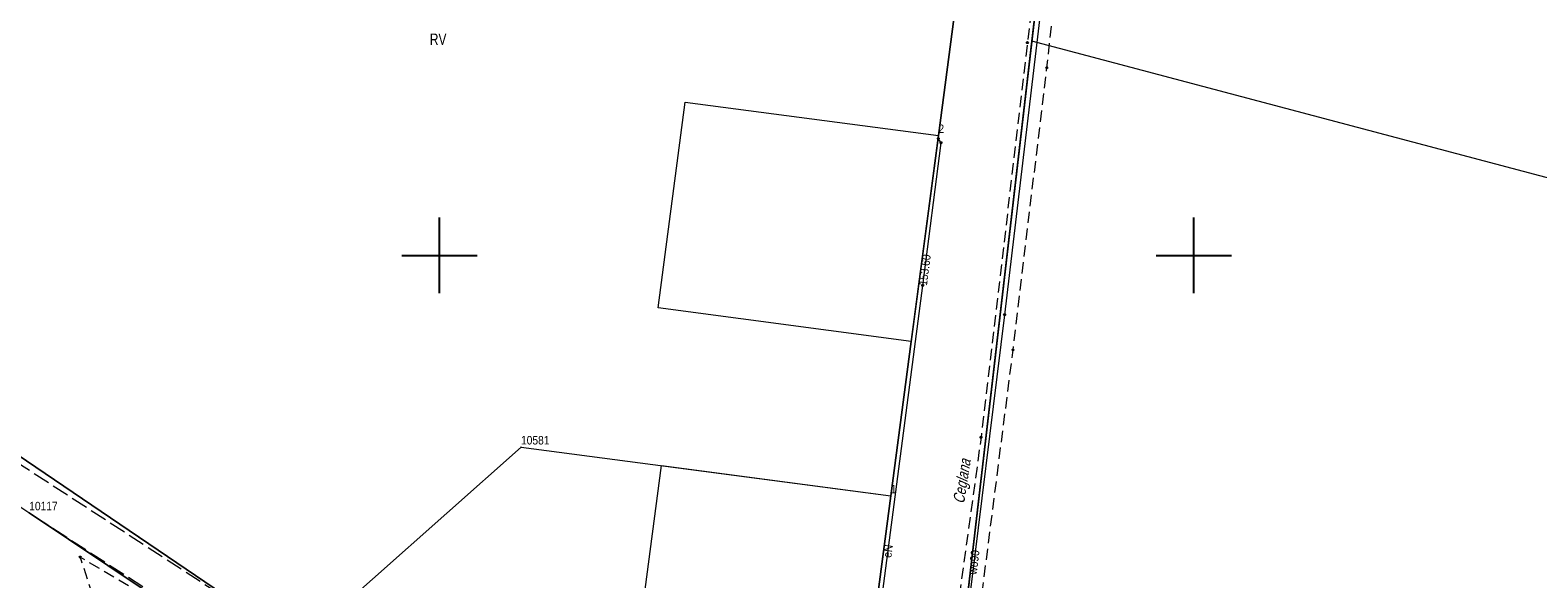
# Model space of a CAD drawing. Header units: metres. Extents: x 5548743 to 5556416, y 5707500 to 5714000.
# Tile 78 of 244: x 5554846 to 5555046, y 5709257 to 5709330. Entities that reach past the tile are written whole.
import ezdxf
from ezdxf.enums import TextEntityAlignment as Align

# ---------------------------------------------------------------- set-up
doc = ezdxf.new("R2010")
doc.units = ezdxf.units.M
for name, pattern in [('1.5_0.75', [2.25, 1.5, -0.75]), ('2.25_0.75', [3, 2.25, -0.75]), ('219-1000', [0])]:
    doc.linetypes.add(name, pattern=pattern)
doc.layers.get('0').update_dxf_attribs({"color": 2, "lineweight": 5})
doc.styles.get("Standard").update_dxf_attribs({"font": 'Working1250', "width": 0.75})

# ---------------------------------------------------------------- blocks, each defined once
blk = doc.blocks.new('203')
at = {"linetype": 'Continuous', "lineweight": 0}
h = blk.add_hatch(color=0, dxfattribs=at)
edge = h.paths.add_edge_path()
edge.add_arc((0, 0), 0.09, 0, 360)
blk = doc.blocks.new('PW01')
at = {"linetype": 'Continuous', "lineweight": 13}
h = blk.add_hatch(color=0, dxfattribs=at)
edge = h.paths.add_edge_path()
edge.add_arc((0, 0), 0.18, 0, 360)
blk = doc.blocks.new('PIKIETAW1891')
at = {"color": 0}
blk.add_circle((0, 0), 0.09, dxfattribs=at)
blk = doc.blocks.new('RAMKA1000K')
at = {"color": 0}
for p, q in [((500, 295), (500, 305)), ((600, 295), (600, 305)), ((495, 300), (505, 300)), ((595, 300), (605, 300))]:
    blk.add_line(p, q, dxfattribs=at)

msp = doc.modelspace()

# ---------------------------------------------------------------- linework, layer by layer
at = {"layer": '217-kontur klasyfikacyjny', "color": 3, "linetype": 'CONTINUOUS', "lineweight": 18, "flags": 128}
for points in [[(5554966.14, 5709315.87), (5554972.44, 5709363.6)], [(5554978.52, 5709328.4), (5554964.19, 5709204.95)], [(5555070.03, 5709304.14), (5554978.52, 5709328.4)], [(5554928.98, 5709293.04), (5554932.58, 5709320.3)], [(5554932.58, 5709320.3), (5554966.14, 5709315.87)], [(5554962.54, 5709288.61), (5554928.98, 5709293.04)], [(5554959.83, 5709268.14), (5554962.54, 5709288.61)], [(5554839.02, 5709276.96), (5554881.24, 5709248.35)], [(5554924.67, 5709235.97), (5554929.44, 5709272.15)], [(5554929.44, 5709272.15), (5554959.83, 5709268.14)]]:
    msp.add_lwpolyline(points, dxfattribs=at)
at = {"layer": '218-kontur użytku gruntowego', "color": 3, "linetype": 'CONTINUOUS', "lineweight": 18, "flags": 128}
for points in [[(5554966.14, 5709315.87), (5554972.44, 5709363.6)], [(5554972.44, 5709363.6), (5554966.14, 5709315.87)], [(5554978.52, 5709328.4), (5554982.08, 5709359.15)], [(5554978.52, 5709328.4), (5554964.19, 5709204.95)], [(5554964.19, 5709204.95), (5554978.52, 5709328.4)], [(5555070.03, 5709304.14), (5554978.52, 5709328.4)], [(5554928.98, 5709293.04), (5554932.58, 5709320.3)], [(5554932.58, 5709320.3), (5554966.14, 5709315.87)], [(5554966.14, 5709315.87), (5554962.54, 5709288.61)], [(5554962.54, 5709288.61), (5554928.98, 5709293.04)], [(5554959.83, 5709268.14), (5554962.54, 5709288.61)], [(5554962.54, 5709288.61), (5554959.83, 5709268.14)], [(5554881.24, 5709248.35), (5554839.02, 5709276.96)], [(5554839.02, 5709276.96), (5554881.24, 5709248.35)], [(5554924.67, 5709235.97), (5554929.44, 5709272.15)], [(5554929.44, 5709272.15), (5554959.83, 5709268.14)], [(5554959.83, 5709268.14), (5554955.05, 5709231.95)], [(5554945.19, 5709199.24), (5554845.6, 5709265.89)], [(5554845.6, 5709265.89), (5554945.19, 5709199.24)]]:
    msp.add_lwpolyline(points, dxfattribs=at)
at = {"layer": '219-działka ewidencyjna', "color": 7, "linetype": '219-1000', "lineweight": 18, "flags": 128}
for points in [[(5554966.14, 5709315.87), (5554972.44, 5709363.6)], [(5554982.08, 5709359.15), (5554964.19, 5709204.95)], [(5554959.83, 5709268.14), (5554966.14, 5709315.87)], [(5554839.02, 5709276.96), (5554881.24, 5709248.35)], [(5554881.24, 5709248.35), (5554910.8, 5709274.61)], [(5554910.8, 5709274.61), (5554959.83, 5709268.14)], [(5554950.97, 5709201.09), (5554959.83, 5709268.14)], [(5554845.6, 5709265.89), (5554945.19, 5709199.24)]]:
    msp.add_lwpolyline(points, dxfattribs=at)
at = {"layer": 'chodnik', "color": 7, "linetype": '1.5_0.75', "lineweight": 18, "flags": 128}
msp.add_lwpolyline([(5554968.59, 5709228.39), (5554971.97, 5709255.59), (5554976.04, 5709287.49), (5554980.51, 5709324.88), (5554984.73, 5709362.67), (5554989.67, 5709404.1), (5554995.69, 5709455.32), (5555001.59, 5709498.55), (5555004.77, 5709524.93), (5555009.08, 5709556.57), (5555013.75, 5709587.78), (5555010.66, 5709588.18), (5555005.75, 5709550.8), (5555000.08, 5709505.62), (5554989.07, 5709419.07), (5554983.06, 5709373.87), (5554980.68, 5709350.31), (5554977.94, 5709328.19), (5554971.79, 5709275.89), (5554965.19, 5709228.08), (5554961.4, 5709211.6), (5554964.44, 5709200.72), (5554964.43, 5709211.58)], close=True, dxfattribs=at)
at = {"layer": 'jezdnia', "color": 7, "linetype": '2.25_0.75', "lineweight": 18, "flags": 128}
msp.add_lwpolyline([(5554793.8, 5709300.1), (5554806.01, 5709292.03), (5554810.58, 5709290.58), (5554825.91, 5709278.96), (5554845.6, 5709265.89), (5554880.12, 5709243.51), (5554902.34, 5709228.83), (5554922.48, 5709214.67), (5554933.13, 5709207.95), (5554943.68, 5709200.14), (5554946.17, 5709201.46), (5554948.12, 5709203.2), (5554881.24, 5709248.35), (5554827.94, 5709282.97), (5554810.05, 5709296.6), (5554795.08, 5709306.35)], close=True, dxfattribs=at)
at = {"layer": 'przewód elektroenergetyczny podziemny', "color": 1, "linetype": 'CONTINUOUS', "lineweight": 18, "flags": 128}
msp.add_lwpolyline([(5554951.46, 5709206.44), (5554952.35, 5709207.26), (5554957.43, 5709245.42), (5554964.05, 5709296.02), (5554966.48, 5709314.93), (5554966.11, 5709315.49)], dxfattribs=at)
msp.add_lwpolyline([(5554951.46, 5709206.44), (5554952.35, 5709207.26), (5554957.43, 5709245.42), (5554964.05, 5709296.02), (5554966.48, 5709314.93), (5554966.11, 5709315.49)], dxfattribs=at)
at = {"layer": 'przewód wodociągowy', "color": 5, "linetype": 'CONTINUOUS', "lineweight": 18, "flags": 128}
msp.add_lwpolyline([(5554994.78, 5709449.24), (5554994.53, 5709443.14), (5554986.57, 5709390.91), (5554981.42, 5709347.23), (5554974.91, 5709292.13), (5554969.9, 5709251.78), (5554969.07, 5709245.86), (5554967.8, 5709239.23), (5554959.04, 5709190.38)], dxfattribs=at)
msp.add_lwpolyline([(5554994.78, 5709449.24), (5554994.53, 5709443.14), (5554986.57, 5709390.91), (5554981.42, 5709347.23), (5554974.91, 5709292.13), (5554969.9, 5709251.78), (5554969.07, 5709245.86), (5554967.8, 5709239.23), (5554959.04, 5709190.38)], dxfattribs=at)
at = {"layer": 'zadrzewienie  zakrzewienie', "color": 7, "linetype": '1.5_0.75', "lineweight": 18, "flags": 128}
msp.add_lwpolyline([(5554933.78, 5709199.92), (5554933.13, 5709207.95), (5554922.48, 5709214.67), (5554902.34, 5709228.83), (5554880.12, 5709243.51), (5554852.35, 5709260.03), (5554869.19, 5709207.49), (5554889.57, 5709205.94), (5554912.35, 5709202.18)], close=True, dxfattribs=at)

# ---------------------------------------------------------------- block references
at = {"layer": '203-punkt graniczny', "color": 7, "linetype": 'CONTINUOUS', "lineweight": 18}
for p in [(5554966.14, 5709315.87), (5554910.8, 5709274.61), (5554959.83, 5709268.14)]:
    msp.add_blockref('203', p, dxfattribs=at)
at = {"layer": 'Punkt roboczy BDOT GESUT K1', "color": 6, "linetype": 'CONTINUOUS', "lineweight": 18}
for p in [(5554977.94, 5709328.19), (5554980.51, 5709324.88), (5554966.11, 5709315.49), (5554966.11, 5709315.49), (5554966.48, 5709314.93), (5554966.48, 5709314.93), (5554964.05, 5709296.02), (5554964.05, 5709296.02), (5554964.05, 5709296.02), (5554964.05, 5709296.02), (5554974.91, 5709292.13), (5554974.91, 5709292.13), (5554976.04, 5709287.49), (5554971.79, 5709275.89), (5554852.35, 5709260.03)]:
    msp.add_blockref('PIKIETAW1891', p, dxfattribs=at)
at = {"layer": 'rzedna', "color": 1, "linetype": 'CONTINUOUS', "lineweight": 18}
msp.add_blockref('PW01', (5554964.05, 5709296.02), dxfattribs=at)
msp.add_blockref('PW01', (5554964.05, 5709296.02), dxfattribs=at)
at = {"layer": 'Wstawianie ramki sekcyjnej z opisem', "color": 7, "linetype": 'CONTINUOUS', "lineweight": 13}
msp.add_blockref('RAMKA1000K', (5554400, 5709000), dxfattribs=at)
msp.add_blockref('RAMKA1000K', (5554400, 5709000), dxfattribs=at)
msp.add_blockref('RAMKA1000K', (5554400, 5709000), dxfattribs=at)
msp.add_blockref('RAMKA1000K', (5554400, 5709000), dxfattribs=at)

# ---------------------------------------------------------------- texts
at = {"layer": '203-punkt graniczny-Atr103', "color": 7, "width": 0.9}
for s, p in [('2', (5554966.14, 5709315.87)), ('2', (5554966.14, 5709315.87)), ('10581', (5554910.8, 5709274.61)), ('10581', (5554910.8, 5709274.61)), ('1', (5554959.83, 5709268.14)), ('1', (5554959.83, 5709268.14)), ('10117', (5554845.6, 5709265.89)), ('10117', (5554845.6, 5709265.89))]:
    msp.add_text(s, height=1.125, dxfattribs=at).set_placement(p, align=Align.BOTTOM_LEFT)
at = {"layer": '209-oznaczenie konturu klasyfikacyjnego', "color": 3, "linetype": 'CONTINUOUS', "lineweight": 18, "width": 0.79}
msp.add_text('RV', height=1.5, dxfattribs=at).set_placement((5554898.71, 5709329.39), align=Align.TOP_LEFT)
at = {"layer": '994-Nazwa ulicy', "color": 7, "linetype": 'CONTINUOUS', "lineweight": 18, "oblique": 15, "width": 0.79}
msp.add_text('Ceglana', height=1.5, rotation=81.251, dxfattribs=at).set_placement((5554968.79, 5709267.14), align=Align.MIDDLE_LEFT)
at = {"layer": 'przewód elektroenergetyczny podziemny-Atr1', "color": 1, "width": 0.9}
msp.add_text('eN', height=1.125, rotation=82.5, dxfattribs=at).set_placement((5554959.44, 5709260.82), align=Align.MIDDLE_CENTER)
msp.add_text('eN', height=1.125, rotation=82.5, dxfattribs=at).set_placement((5554959.44, 5709260.82), align=Align.MIDDLE_CENTER)
at = {"layer": 'przewód wodociągowy-Atr1', "color": 5, "width": 0.9}
msp.add_text('wo90', height=1.125, rotation=82.922, dxfattribs=at).set_placement((5554970.64, 5709257.74), align=Align.MIDDLE_LEFT)
at = {"layer": 'rzedna-Atr2', "color": 1, "width": 0.9}
msp.add_text('153.60', height=1.125, rotation=82.7, dxfattribs=at).set_placement((5554964.05, 5709296.02), align=Align.MIDDLE_LEFT)
msp.add_text('153.60', height=1.125, rotation=82.7, dxfattribs=at).set_placement((5554964.05, 5709296.02), align=Align.MIDDLE_LEFT)

doc.saveas('drawing.dxf')
